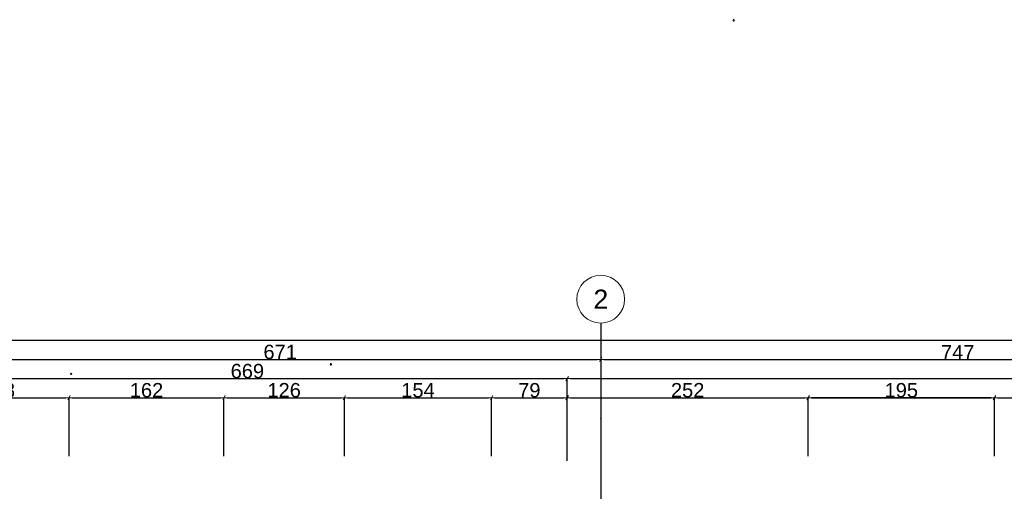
# Model space of a CAD drawing. Header units: millimetres. Extents: x 75543 to 124291, y -109148 to -86372.
# Tile 41 of 99: x 81819 to 92119, y -91299 to -86372. Entities that reach past the tile are written whole.
import ezdxf

# ---------------------------------------------------------------- set-up
doc = ezdxf.new("R2010")
doc.units = ezdxf.units.MM
doc.header["$MEASUREMENT"] = 0
doc.linetypes.add('Dot & Dashed', pattern=[670.277762, 317.5, -176.388889, 0, -176.388874])
for name, color, linetype in [('DIM MALY', 7, 'Continuous'), ('nadproża_opis#2', 7, 'Continuous'), ('Structural - Grid', 7, 'Continuous')]:
    doc.layers.add(name, color=color, linetype=linetype)
doc.styles.add('STYL_AUTOMATYCZNY_1', font='arial.ttf')
doc.styles.add('STYL_AUTOMATYCZNY_2', font='arial.ttf')
doc.dimstyles.new('STYL_AUTOMATYCZNY__3', dxfattribs={"dimtxt": 150, "dimasz": 34.231941, "dimexe": 0.18, "dimexo": 3, "dimgap": 0, "dimtad": 1, "dimtih": 1, "dimtoh": 1, "dimdec": 0, "dimlfac": 0.1, "dimzin": 0, "dimdsep": 46, "dimtxsty": 'STYL_AUTOMATYCZNY_2', "dimblk": 'ARROWHEAD_2', "dimblk1": 'ARROWHEAD_2', "dimblk2": 'ARROWHEAD_2', "dimcen": 0.09, "dimclrd": 5, "dimclre": 5, "dimclrt": 1, "dimadec": 0, "dimazin": 0, "dimtfac": 1, "dimtdec": 4, "dimtmove": 0, "dimatfit": 3, "dimfxl": 0, "dimtolj": 1, "dimtzin": 0, "dimarcsym": 0})

# ---------------------------------------------------------------- blocks, each defined once
blk = doc.blocks.new('ARROWHEAD_2')
at = {"color": 0, "linetype": 'Continuous', "lineweight": 0}
for p, q in [((0, 0), (-1, 0)), ((-0.38, -0.66), (0.38, 0.66))]:
    blk.add_line(p, q, dxfattribs=at)
blk = doc.blocks.new('*D370')
at = {"layer": 'Defpoints', "color": 0}
for p in [(90067, -90321), (90067, -90936), (92017, -90936)]:
    blk.add_point(p, dxfattribs=at)
at = {"layer": 'DIM MALY', "color": 5, "lineweight": -2}
for p, q in [((90067, -90933), (90067, -90320)), ((91983, -90321), (90101, -90321)), ((92017, -90933), (92017, -90320))]:
    blk.add_line(p, q, dxfattribs=at)
at = {"layer": 'DIM MALY', "color": 5, "lineweight": -2, "xscale": 34.23194115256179, "yscale": 34.23194115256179, "zscale": 34.23194115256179, "rotation": 180}
blk.add_blockref('ARROWHEAD_2', (90067, -90321), dxfattribs=at)
at = {"layer": 'DIM MALY', "color": 5, "lineweight": -2, "xscale": 34.23194115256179, "yscale": 34.23194115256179, "zscale": 34.23194115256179}
blk.add_blockref('ARROWHEAD_2', (92017, -90321), dxfattribs=at)
at = {"layer": 'DIM MALY', "color": 1, "insert": (91042, -90244), "char_height": 150, "attachment_point": 5, "style": 'STYL_AUTOMATYCZNY_2'}
blk.add_mtext('\\A1;195', dxfattribs=at)
blk = doc.blocks.new('*D371')
at = {"layer": 'Defpoints', "color": 0}
for p in [(90067, -90321), (87547, -90936), (90067, -90936)]:
    blk.add_point(p, dxfattribs=at)
at = {"layer": 'DIM MALY', "color": 5, "lineweight": -2}
for p, q in [((87547, -90933), (87547, -90320)), ((87581, -90321), (90033, -90321)), ((90067, -90933), (90067, -90320))]:
    blk.add_line(p, q, dxfattribs=at)
at = {"layer": 'DIM MALY', "color": 5, "lineweight": -2, "xscale": 34.23194115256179, "yscale": 34.23194115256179, "zscale": 34.23194115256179, "rotation": 180}
blk.add_blockref('ARROWHEAD_2', (87547, -90321), dxfattribs=at)
at = {"layer": 'DIM MALY', "color": 5, "lineweight": -2, "xscale": 34.23194115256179, "yscale": 34.23194115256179, "zscale": 34.23194115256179}
blk.add_blockref('ARROWHEAD_2', (90067, -90321), dxfattribs=at)
at = {"layer": 'DIM MALY', "color": 1, "insert": (88807, -90244), "char_height": 150, "attachment_point": 5, "style": 'STYL_AUTOMATYCZNY_2'}
blk.add_mtext('\\A1;252', dxfattribs=at)
blk = doc.blocks.new('*D372')
at = {"layer": 'Defpoints', "color": 0}
for p in [(92017, -90321), (90067, -90936), (92017, -90936)]:
    blk.add_point(p, dxfattribs=at)
at = {"layer": 'DIM MALY', "color": 5, "lineweight": -2}
for p, q in [((90067, -90933), (90067, -90320)), ((90101, -90321), (91983, -90321)), ((92017, -90933), (92017, -90320))]:
    blk.add_line(p, q, dxfattribs=at)
at = {"layer": 'DIM MALY', "color": 5, "lineweight": -2, "xscale": 34.23194115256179, "yscale": 34.23194115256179, "zscale": 34.23194115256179, "rotation": 180}
blk.add_blockref('ARROWHEAD_2', (90067, -90321), dxfattribs=at)
at = {"layer": 'DIM MALY', "color": 5, "lineweight": -2, "xscale": 34.23194115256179, "yscale": 34.23194115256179, "zscale": 34.23194115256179}
blk.add_blockref('ARROWHEAD_2', (92017, -90321), dxfattribs=at)
at = {"layer": 'DIM MALY', "color": 1, "insert": (91042, -90244), "char_height": 150, "attachment_point": 5, "style": 'STYL_AUTOMATYCZNY_2'}
blk.add_mtext('\\A1;195', dxfattribs=at)
blk = doc.blocks.new('*D373')
at = {"layer": 'Defpoints', "color": 0}
for p in [(87547, -90321), (86756, -90936), (87547, -90936)]:
    blk.add_point(p, dxfattribs=at)
at = {"layer": 'DIM MALY', "color": 5, "lineweight": -2}
for p, q in [((86756, -90933), (86756, -90320)), ((86790, -90321), (87513, -90321)), ((87547, -90933), (87547, -90320))]:
    blk.add_line(p, q, dxfattribs=at)
at = {"layer": 'DIM MALY', "color": 5, "lineweight": -2, "xscale": 34.23194115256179, "yscale": 34.23194115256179, "zscale": 34.23194115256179, "rotation": 180}
blk.add_blockref('ARROWHEAD_2', (86756, -90321), dxfattribs=at)
at = {"layer": 'DIM MALY', "color": 5, "lineweight": -2, "xscale": 34.23194115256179, "yscale": 34.23194115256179, "zscale": 34.23194115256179}
blk.add_blockref('ARROWHEAD_2', (87547, -90321), dxfattribs=at)
at = {"layer": 'DIM MALY', "color": 1, "insert": (87151, -90244), "char_height": 150, "attachment_point": 5, "style": 'STYL_AUTOMATYCZNY_2'}
blk.add_mtext('\\A1;79', dxfattribs=at)
blk = doc.blocks.new('*D374')
at = {"layer": 'Defpoints', "color": 0}
for p in [(90067, -90321), (87547, -90936), (90067, -90936)]:
    blk.add_point(p, dxfattribs=at)
at = {"layer": 'DIM MALY', "color": 5, "lineweight": -2}
for p, q in [((87547, -90933), (87547, -90320)), ((87581, -90321), (90033, -90321)), ((90067, -90933), (90067, -90320))]:
    blk.add_line(p, q, dxfattribs=at)
at = {"layer": 'DIM MALY', "color": 5, "lineweight": -2, "xscale": 34.23194115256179, "yscale": 34.23194115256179, "zscale": 34.23194115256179, "rotation": 180}
blk.add_blockref('ARROWHEAD_2', (87547, -90321), dxfattribs=at)
at = {"layer": 'DIM MALY', "color": 5, "lineweight": -2, "xscale": 34.23194115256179, "yscale": 34.23194115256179, "zscale": 34.23194115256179}
blk.add_blockref('ARROWHEAD_2', (90067, -90321), dxfattribs=at)
at = {"layer": 'DIM MALY', "color": 1, "insert": (88807, -90244), "char_height": 150, "attachment_point": 5, "style": 'STYL_AUTOMATYCZNY_2'}
blk.add_mtext('\\A1;252', dxfattribs=at)
blk = doc.blocks.new('*D375')
at = {"layer": 'Defpoints', "color": 0}
for p in [(92017, -90321), (90067, -90936), (92017, -90936)]:
    blk.add_point(p, dxfattribs=at)
at = {"layer": 'DIM MALY', "color": 5, "lineweight": -2}
for p, q in [((90067, -90933), (90067, -90320)), ((90101, -90321), (91983, -90321)), ((92017, -90933), (92017, -90320))]:
    blk.add_line(p, q, dxfattribs=at)
at = {"layer": 'DIM MALY', "color": 5, "lineweight": -2, "xscale": 34.23194115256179, "yscale": 34.23194115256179, "zscale": 34.23194115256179, "rotation": 180}
blk.add_blockref('ARROWHEAD_2', (90067, -90321), dxfattribs=at)
at = {"layer": 'DIM MALY', "color": 5, "lineweight": -2, "xscale": 34.23194115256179, "yscale": 34.23194115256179, "zscale": 34.23194115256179}
blk.add_blockref('ARROWHEAD_2', (92017, -90321), dxfattribs=at)
at = {"layer": 'DIM MALY', "color": 1, "insert": (91042, -90244), "char_height": 150, "attachment_point": 5, "style": 'STYL_AUTOMATYCZNY_2'}
blk.add_mtext('\\A1;195', dxfattribs=at)
blk = doc.blocks.new('*D376')
at = {"layer": 'Defpoints', "color": 0}
for p in [(86756, -90321), (85216, -90936), (86756, -90936)]:
    blk.add_point(p, dxfattribs=at)
at = {"layer": 'DIM MALY', "color": 5, "lineweight": -2}
for p, q in [((85216, -90933), (85216, -90320)), ((85250, -90321), (86722, -90321)), ((86756, -90933), (86756, -90320))]:
    blk.add_line(p, q, dxfattribs=at)
at = {"layer": 'DIM MALY', "color": 5, "lineweight": -2, "xscale": 34.23194115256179, "yscale": 34.23194115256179, "zscale": 34.23194115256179, "rotation": 180}
blk.add_blockref('ARROWHEAD_2', (85216, -90321), dxfattribs=at)
at = {"layer": 'DIM MALY', "color": 5, "lineweight": -2, "xscale": 34.23194115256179, "yscale": 34.23194115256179, "zscale": 34.23194115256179}
blk.add_blockref('ARROWHEAD_2', (86756, -90321), dxfattribs=at)
at = {"layer": 'DIM MALY', "color": 1, "insert": (85986, -90244), "char_height": 150, "attachment_point": 5, "style": 'STYL_AUTOMATYCZNY_2'}
blk.add_mtext('\\A1;154', dxfattribs=at)
blk = doc.blocks.new('*D377')
at = {"layer": 'Defpoints', "color": 0}
for p in [(87547, -90321), (86756, -90936), (87547, -90936)]:
    blk.add_point(p, dxfattribs=at)
at = {"layer": 'DIM MALY', "color": 5, "lineweight": -2}
for p, q in [((86756, -90933), (86756, -90320)), ((86790, -90321), (87513, -90321)), ((87547, -90933), (87547, -90320))]:
    blk.add_line(p, q, dxfattribs=at)
at = {"layer": 'DIM MALY', "color": 5, "lineweight": -2, "xscale": 34.23194115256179, "yscale": 34.23194115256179, "zscale": 34.23194115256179, "rotation": 180}
blk.add_blockref('ARROWHEAD_2', (86756, -90321), dxfattribs=at)
at = {"layer": 'DIM MALY', "color": 5, "lineweight": -2, "xscale": 34.23194115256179, "yscale": 34.23194115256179, "zscale": 34.23194115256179}
blk.add_blockref('ARROWHEAD_2', (87547, -90321), dxfattribs=at)
at = {"layer": 'DIM MALY', "color": 1, "insert": (87151, -90244), "char_height": 150, "attachment_point": 5, "style": 'STYL_AUTOMATYCZNY_2'}
blk.add_mtext('\\A1;79', dxfattribs=at)
blk = doc.blocks.new('*D378')
at = {"layer": 'Defpoints', "color": 0}
for p in [(90067, -90321), (87547, -90936), (90067, -90936)]:
    blk.add_point(p, dxfattribs=at)
at = {"layer": 'DIM MALY', "color": 5, "lineweight": -2}
for p, q in [((87547, -90933), (87547, -90320)), ((87581, -90321), (90033, -90321)), ((90067, -90933), (90067, -90320))]:
    blk.add_line(p, q, dxfattribs=at)
at = {"layer": 'DIM MALY', "color": 5, "lineweight": -2, "xscale": 34.23194115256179, "yscale": 34.23194115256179, "zscale": 34.23194115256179, "rotation": 180}
blk.add_blockref('ARROWHEAD_2', (87547, -90321), dxfattribs=at)
at = {"layer": 'DIM MALY', "color": 5, "lineweight": -2, "xscale": 34.23194115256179, "yscale": 34.23194115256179, "zscale": 34.23194115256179}
blk.add_blockref('ARROWHEAD_2', (90067, -90321), dxfattribs=at)
at = {"layer": 'DIM MALY', "color": 1, "insert": (88807, -90244), "char_height": 150, "attachment_point": 5, "style": 'STYL_AUTOMATYCZNY_2'}
blk.add_mtext('\\A1;252', dxfattribs=at)
blk = doc.blocks.new('*D379')
at = {"layer": 'Defpoints', "color": 0}
for p in [(92017, -90321), (90067, -90936), (92017, -90936)]:
    blk.add_point(p, dxfattribs=at)
at = {"layer": 'DIM MALY', "color": 5, "lineweight": -2}
for p, q in [((90067, -90933), (90067, -90320)), ((90101, -90321), (91983, -90321)), ((92017, -90933), (92017, -90320))]:
    blk.add_line(p, q, dxfattribs=at)
at = {"layer": 'DIM MALY', "color": 5, "lineweight": -2, "xscale": 34.23194115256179, "yscale": 34.23194115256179, "zscale": 34.23194115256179, "rotation": 180}
blk.add_blockref('ARROWHEAD_2', (90067, -90321), dxfattribs=at)
at = {"layer": 'DIM MALY', "color": 5, "lineweight": -2, "xscale": 34.23194115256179, "yscale": 34.23194115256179, "zscale": 34.23194115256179}
blk.add_blockref('ARROWHEAD_2', (92017, -90321), dxfattribs=at)
at = {"layer": 'DIM MALY', "color": 1, "insert": (91042, -90244), "char_height": 150, "attachment_point": 5, "style": 'STYL_AUTOMATYCZNY_2'}
blk.add_mtext('\\A1;195', dxfattribs=at)
blk = doc.blocks.new('*D380')
at = {"layer": 'Defpoints', "color": 0}
for p in [(85216, -90321), (83956, -90936), (85216, -90936)]:
    blk.add_point(p, dxfattribs=at)
at = {"layer": 'DIM MALY', "color": 5, "lineweight": -2}
for p, q in [((83956, -90933), (83956, -90320)), ((83990, -90321), (85182, -90321)), ((85216, -90933), (85216, -90320))]:
    blk.add_line(p, q, dxfattribs=at)
at = {"layer": 'DIM MALY', "color": 5, "lineweight": -2, "xscale": 34.23194115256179, "yscale": 34.23194115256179, "zscale": 34.23194115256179, "rotation": 180}
blk.add_blockref('ARROWHEAD_2', (83956, -90321), dxfattribs=at)
at = {"layer": 'DIM MALY', "color": 5, "lineweight": -2, "xscale": 34.23194115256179, "yscale": 34.23194115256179, "zscale": 34.23194115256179}
blk.add_blockref('ARROWHEAD_2', (85216, -90321), dxfattribs=at)
at = {"layer": 'DIM MALY', "color": 1, "insert": (84586, -90244), "char_height": 150, "attachment_point": 5, "style": 'STYL_AUTOMATYCZNY_2'}
blk.add_mtext('\\A1;126', dxfattribs=at)
blk = doc.blocks.new('*D381')
at = {"layer": 'Defpoints', "color": 0}
for p in [(86756, -90321), (85216, -90936), (86756, -90936)]:
    blk.add_point(p, dxfattribs=at)
at = {"layer": 'DIM MALY', "color": 5, "lineweight": -2}
for p, q in [((85216, -90933), (85216, -90320)), ((85250, -90321), (86722, -90321)), ((86756, -90933), (86756, -90320))]:
    blk.add_line(p, q, dxfattribs=at)
at = {"layer": 'DIM MALY', "color": 5, "lineweight": -2, "xscale": 34.23194115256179, "yscale": 34.23194115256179, "zscale": 34.23194115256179, "rotation": 180}
blk.add_blockref('ARROWHEAD_2', (85216, -90321), dxfattribs=at)
at = {"layer": 'DIM MALY', "color": 5, "lineweight": -2, "xscale": 34.23194115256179, "yscale": 34.23194115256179, "zscale": 34.23194115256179}
blk.add_blockref('ARROWHEAD_2', (86756, -90321), dxfattribs=at)
at = {"layer": 'DIM MALY', "color": 1, "insert": (85986, -90244), "char_height": 150, "attachment_point": 5, "style": 'STYL_AUTOMATYCZNY_2'}
blk.add_mtext('\\A1;154', dxfattribs=at)
blk = doc.blocks.new('*D382')
at = {"layer": 'Defpoints', "color": 0}
for p in [(87547, -90321), (86756, -90936), (87547, -90936)]:
    blk.add_point(p, dxfattribs=at)
at = {"layer": 'DIM MALY', "color": 5, "lineweight": -2}
for p, q in [((86756, -90933), (86756, -90320)), ((86790, -90321), (87513, -90321)), ((87547, -90933), (87547, -90320))]:
    blk.add_line(p, q, dxfattribs=at)
at = {"layer": 'DIM MALY', "color": 5, "lineweight": -2, "xscale": 34.23194115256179, "yscale": 34.23194115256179, "zscale": 34.23194115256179, "rotation": 180}
blk.add_blockref('ARROWHEAD_2', (86756, -90321), dxfattribs=at)
at = {"layer": 'DIM MALY', "color": 5, "lineweight": -2, "xscale": 34.23194115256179, "yscale": 34.23194115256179, "zscale": 34.23194115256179}
blk.add_blockref('ARROWHEAD_2', (87547, -90321), dxfattribs=at)
at = {"layer": 'DIM MALY', "color": 1, "insert": (87151, -90244), "char_height": 150, "attachment_point": 5, "style": 'STYL_AUTOMATYCZNY_2'}
blk.add_mtext('\\A1;79', dxfattribs=at)
blk = doc.blocks.new('*D383')
at = {"layer": 'Defpoints', "color": 0}
for p in [(90067, -90321), (87547, -90936), (90067, -90936)]:
    blk.add_point(p, dxfattribs=at)
at = {"layer": 'DIM MALY', "color": 5, "lineweight": -2}
for p, q in [((87547, -90933), (87547, -90320)), ((87581, -90321), (90033, -90321)), ((90067, -90933), (90067, -90320))]:
    blk.add_line(p, q, dxfattribs=at)
at = {"layer": 'DIM MALY', "color": 5, "lineweight": -2, "xscale": 34.23194115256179, "yscale": 34.23194115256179, "zscale": 34.23194115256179, "rotation": 180}
blk.add_blockref('ARROWHEAD_2', (87547, -90321), dxfattribs=at)
at = {"layer": 'DIM MALY', "color": 5, "lineweight": -2, "xscale": 34.23194115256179, "yscale": 34.23194115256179, "zscale": 34.23194115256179}
blk.add_blockref('ARROWHEAD_2', (90067, -90321), dxfattribs=at)
at = {"layer": 'DIM MALY', "color": 1, "insert": (88807, -90244), "char_height": 150, "attachment_point": 5, "style": 'STYL_AUTOMATYCZNY_2'}
blk.add_mtext('\\A1;252', dxfattribs=at)
blk = doc.blocks.new('*D384')
at = {"layer": 'Defpoints', "color": 0}
for p in [(92017, -90321), (90067, -90936), (92017, -90936)]:
    blk.add_point(p, dxfattribs=at)
at = {"layer": 'DIM MALY', "color": 5, "lineweight": -2}
for p, q in [((90067, -90933), (90067, -90320)), ((90101, -90321), (91983, -90321)), ((92017, -90933), (92017, -90320))]:
    blk.add_line(p, q, dxfattribs=at)
at = {"layer": 'DIM MALY', "color": 5, "lineweight": -2, "xscale": 34.23194115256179, "yscale": 34.23194115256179, "zscale": 34.23194115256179, "rotation": 180}
blk.add_blockref('ARROWHEAD_2', (90067, -90321), dxfattribs=at)
at = {"layer": 'DIM MALY', "color": 5, "lineweight": -2, "xscale": 34.23194115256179, "yscale": 34.23194115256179, "zscale": 34.23194115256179}
blk.add_blockref('ARROWHEAD_2', (92017, -90321), dxfattribs=at)
at = {"layer": 'DIM MALY', "color": 1, "insert": (91042, -90244), "char_height": 150, "attachment_point": 5, "style": 'STYL_AUTOMATYCZNY_2'}
blk.add_mtext('\\A1;195', dxfattribs=at)
blk = doc.blocks.new('*D385')
at = {"layer": 'Defpoints', "color": 0}
for p in [(83956, -90321), (82336, -90936), (83956, -90936)]:
    blk.add_point(p, dxfattribs=at)
at = {"layer": 'DIM MALY', "color": 5, "lineweight": -2}
for p, q in [((82336, -90933), (82336, -90320)), ((82370, -90321), (83922, -90321)), ((83956, -90933), (83956, -90320))]:
    blk.add_line(p, q, dxfattribs=at)
at = {"layer": 'DIM MALY', "color": 5, "lineweight": -2, "xscale": 34.23194115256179, "yscale": 34.23194115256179, "zscale": 34.23194115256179, "rotation": 180}
blk.add_blockref('ARROWHEAD_2', (82336, -90321), dxfattribs=at)
at = {"layer": 'DIM MALY', "color": 5, "lineweight": -2, "xscale": 34.23194115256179, "yscale": 34.23194115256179, "zscale": 34.23194115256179}
blk.add_blockref('ARROWHEAD_2', (83956, -90321), dxfattribs=at)
at = {"layer": 'DIM MALY', "color": 1, "insert": (83146, -90244), "char_height": 150, "attachment_point": 5, "style": 'STYL_AUTOMATYCZNY_2'}
blk.add_mtext('\\A1;162', dxfattribs=at)
blk = doc.blocks.new('*D386')
at = {"layer": 'Defpoints', "color": 0}
for p in [(85216, -90321), (83956, -90936), (85216, -90936)]:
    blk.add_point(p, dxfattribs=at)
at = {"layer": 'DIM MALY', "color": 5, "lineweight": -2}
for p, q in [((83956, -90933), (83956, -90320)), ((83990, -90321), (85182, -90321)), ((85216, -90933), (85216, -90320))]:
    blk.add_line(p, q, dxfattribs=at)
at = {"layer": 'DIM MALY', "color": 5, "lineweight": -2, "xscale": 34.23194115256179, "yscale": 34.23194115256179, "zscale": 34.23194115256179, "rotation": 180}
blk.add_blockref('ARROWHEAD_2', (83956, -90321), dxfattribs=at)
at = {"layer": 'DIM MALY', "color": 5, "lineweight": -2, "xscale": 34.23194115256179, "yscale": 34.23194115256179, "zscale": 34.23194115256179}
blk.add_blockref('ARROWHEAD_2', (85216, -90321), dxfattribs=at)
at = {"layer": 'DIM MALY', "color": 1, "insert": (84586, -90244), "char_height": 150, "attachment_point": 5, "style": 'STYL_AUTOMATYCZNY_2'}
blk.add_mtext('\\A1;126', dxfattribs=at)
blk = doc.blocks.new('*D387')
at = {"layer": 'Defpoints', "color": 0}
for p in [(86756, -90321), (85216, -90936), (86756, -90936)]:
    blk.add_point(p, dxfattribs=at)
at = {"layer": 'DIM MALY', "color": 5, "lineweight": -2}
for p, q in [((85216, -90933), (85216, -90320)), ((85250, -90321), (86722, -90321)), ((86756, -90933), (86756, -90320))]:
    blk.add_line(p, q, dxfattribs=at)
at = {"layer": 'DIM MALY', "color": 5, "lineweight": -2, "xscale": 34.23194115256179, "yscale": 34.23194115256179, "zscale": 34.23194115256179, "rotation": 180}
blk.add_blockref('ARROWHEAD_2', (85216, -90321), dxfattribs=at)
at = {"layer": 'DIM MALY', "color": 5, "lineweight": -2, "xscale": 34.23194115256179, "yscale": 34.23194115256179, "zscale": 34.23194115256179}
blk.add_blockref('ARROWHEAD_2', (86756, -90321), dxfattribs=at)
at = {"layer": 'DIM MALY', "color": 1, "insert": (85986, -90244), "char_height": 150, "attachment_point": 5, "style": 'STYL_AUTOMATYCZNY_2'}
blk.add_mtext('\\A1;154', dxfattribs=at)
blk = doc.blocks.new('*D388')
at = {"layer": 'Defpoints', "color": 0}
for p in [(87547, -90321), (86756, -90936), (87547, -90936)]:
    blk.add_point(p, dxfattribs=at)
at = {"layer": 'DIM MALY', "color": 5, "lineweight": -2}
for p, q in [((86756, -90933), (86756, -90320)), ((86790, -90321), (87513, -90321)), ((87547, -90933), (87547, -90320))]:
    blk.add_line(p, q, dxfattribs=at)
at = {"layer": 'DIM MALY', "color": 5, "lineweight": -2, "xscale": 34.23194115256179, "yscale": 34.23194115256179, "zscale": 34.23194115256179, "rotation": 180}
blk.add_blockref('ARROWHEAD_2', (86756, -90321), dxfattribs=at)
at = {"layer": 'DIM MALY', "color": 5, "lineweight": -2, "xscale": 34.23194115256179, "yscale": 34.23194115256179, "zscale": 34.23194115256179}
blk.add_blockref('ARROWHEAD_2', (87547, -90321), dxfattribs=at)
at = {"layer": 'DIM MALY', "color": 1, "insert": (87151, -90244), "char_height": 150, "attachment_point": 5, "style": 'STYL_AUTOMATYCZNY_2'}
blk.add_mtext('\\A1;79', dxfattribs=at)
blk = doc.blocks.new('*D389')
at = {"layer": 'Defpoints', "color": 0}
for p in [(90067, -90321), (87547, -90936), (90067, -90936)]:
    blk.add_point(p, dxfattribs=at)
at = {"layer": 'DIM MALY', "color": 5, "lineweight": -2}
for p, q in [((87547, -90933), (87547, -90320)), ((87581, -90321), (90033, -90321)), ((90067, -90933), (90067, -90320))]:
    blk.add_line(p, q, dxfattribs=at)
at = {"layer": 'DIM MALY', "color": 5, "lineweight": -2, "xscale": 34.23194115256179, "yscale": 34.23194115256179, "zscale": 34.23194115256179, "rotation": 180}
blk.add_blockref('ARROWHEAD_2', (87547, -90321), dxfattribs=at)
at = {"layer": 'DIM MALY', "color": 5, "lineweight": -2, "xscale": 34.23194115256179, "yscale": 34.23194115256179, "zscale": 34.23194115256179}
blk.add_blockref('ARROWHEAD_2', (90067, -90321), dxfattribs=at)
at = {"layer": 'DIM MALY', "color": 1, "insert": (88807, -90244), "char_height": 150, "attachment_point": 5, "style": 'STYL_AUTOMATYCZNY_2'}
blk.add_mtext('\\A1;252', dxfattribs=at)
blk = doc.blocks.new('*D390')
at = {"layer": 'Defpoints', "color": 0}
for p in [(92017, -90321), (90067, -90936), (92017, -90936)]:
    blk.add_point(p, dxfattribs=at)
at = {"layer": 'DIM MALY', "color": 5, "lineweight": -2}
for p, q in [((90067, -90933), (90067, -90320)), ((90101, -90321), (91983, -90321)), ((92017, -90933), (92017, -90320))]:
    blk.add_line(p, q, dxfattribs=at)
at = {"layer": 'DIM MALY', "color": 5, "lineweight": -2, "xscale": 34.23194115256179, "yscale": 34.23194115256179, "zscale": 34.23194115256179, "rotation": 180}
blk.add_blockref('ARROWHEAD_2', (90067, -90321), dxfattribs=at)
at = {"layer": 'DIM MALY', "color": 5, "lineweight": -2, "xscale": 34.23194115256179, "yscale": 34.23194115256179, "zscale": 34.23194115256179}
blk.add_blockref('ARROWHEAD_2', (92017, -90321), dxfattribs=at)
at = {"layer": 'DIM MALY', "color": 1, "insert": (91042, -90244), "char_height": 150, "attachment_point": 5, "style": 'STYL_AUTOMATYCZNY_2'}
blk.add_mtext('\\A1;195', dxfattribs=at)
blk = doc.blocks.new('*D391')
at = {"layer": 'Defpoints', "color": 0}
for p in [(82336, -90321), (80856, -90936), (82336, -90936)]:
    blk.add_point(p, dxfattribs=at)
at = {"layer": 'DIM MALY', "color": 5, "lineweight": -2}
for p, q in [((80856, -90933), (80856, -90320)), ((80890, -90321), (82302, -90321)), ((82336, -90933), (82336, -90320))]:
    blk.add_line(p, q, dxfattribs=at)
at = {"layer": 'DIM MALY', "color": 5, "lineweight": -2, "xscale": 34.23194115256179, "yscale": 34.23194115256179, "zscale": 34.23194115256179, "rotation": 180}
blk.add_blockref('ARROWHEAD_2', (80856, -90321), dxfattribs=at)
at = {"layer": 'DIM MALY', "color": 5, "lineweight": -2, "xscale": 34.23194115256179, "yscale": 34.23194115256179, "zscale": 34.23194115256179}
blk.add_blockref('ARROWHEAD_2', (82336, -90321), dxfattribs=at)
at = {"layer": 'DIM MALY', "color": 1, "insert": (81596, -90244), "char_height": 150, "attachment_point": 5, "style": 'STYL_AUTOMATYCZNY_2'}
blk.add_mtext('\\A1;148', dxfattribs=at)
blk = doc.blocks.new('*D392')
at = {"layer": 'Defpoints', "color": 0}
for p in [(83956, -90321), (82336, -90936), (83956, -90936)]:
    blk.add_point(p, dxfattribs=at)
at = {"layer": 'DIM MALY', "color": 5, "lineweight": -2}
for p, q in [((82336, -90933), (82336, -90320)), ((82370, -90321), (83922, -90321)), ((83956, -90933), (83956, -90320))]:
    blk.add_line(p, q, dxfattribs=at)
at = {"layer": 'DIM MALY', "color": 5, "lineweight": -2, "xscale": 34.23194115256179, "yscale": 34.23194115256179, "zscale": 34.23194115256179, "rotation": 180}
blk.add_blockref('ARROWHEAD_2', (82336, -90321), dxfattribs=at)
at = {"layer": 'DIM MALY', "color": 5, "lineweight": -2, "xscale": 34.23194115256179, "yscale": 34.23194115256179, "zscale": 34.23194115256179}
blk.add_blockref('ARROWHEAD_2', (83956, -90321), dxfattribs=at)
at = {"layer": 'DIM MALY', "color": 1, "insert": (83146, -90244), "char_height": 150, "attachment_point": 5, "style": 'STYL_AUTOMATYCZNY_2'}
blk.add_mtext('\\A1;162', dxfattribs=at)
blk = doc.blocks.new('*D393')
at = {"layer": 'Defpoints', "color": 0}
for p in [(85216, -90321), (83956, -90936), (85216, -90936)]:
    blk.add_point(p, dxfattribs=at)
at = {"layer": 'DIM MALY', "color": 5, "lineweight": -2}
for p, q in [((83956, -90933), (83956, -90320)), ((83990, -90321), (85182, -90321)), ((85216, -90933), (85216, -90320))]:
    blk.add_line(p, q, dxfattribs=at)
at = {"layer": 'DIM MALY', "color": 5, "lineweight": -2, "xscale": 34.23194115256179, "yscale": 34.23194115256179, "zscale": 34.23194115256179, "rotation": 180}
blk.add_blockref('ARROWHEAD_2', (83956, -90321), dxfattribs=at)
at = {"layer": 'DIM MALY', "color": 5, "lineweight": -2, "xscale": 34.23194115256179, "yscale": 34.23194115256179, "zscale": 34.23194115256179}
blk.add_blockref('ARROWHEAD_2', (85216, -90321), dxfattribs=at)
at = {"layer": 'DIM MALY', "color": 1, "insert": (84586, -90244), "char_height": 150, "attachment_point": 5, "style": 'STYL_AUTOMATYCZNY_2'}
blk.add_mtext('\\A1;126', dxfattribs=at)
blk = doc.blocks.new('*D394')
at = {"layer": 'Defpoints', "color": 0}
for p in [(86756, -90321), (85216, -90936), (86756, -90936)]:
    blk.add_point(p, dxfattribs=at)
at = {"layer": 'DIM MALY', "color": 5, "lineweight": -2}
for p, q in [((85216, -90933), (85216, -90320)), ((85250, -90321), (86722, -90321)), ((86756, -90933), (86756, -90320))]:
    blk.add_line(p, q, dxfattribs=at)
at = {"layer": 'DIM MALY', "color": 5, "lineweight": -2, "xscale": 34.23194115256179, "yscale": 34.23194115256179, "zscale": 34.23194115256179, "rotation": 180}
blk.add_blockref('ARROWHEAD_2', (85216, -90321), dxfattribs=at)
at = {"layer": 'DIM MALY', "color": 5, "lineweight": -2, "xscale": 34.23194115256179, "yscale": 34.23194115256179, "zscale": 34.23194115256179}
blk.add_blockref('ARROWHEAD_2', (86756, -90321), dxfattribs=at)
at = {"layer": 'DIM MALY', "color": 1, "insert": (85986, -90244), "char_height": 150, "attachment_point": 5, "style": 'STYL_AUTOMATYCZNY_2'}
blk.add_mtext('\\A1;154', dxfattribs=at)
blk = doc.blocks.new('*D395')
at = {"layer": 'Defpoints', "color": 0}
for p in [(87547, -90321), (86756, -90936), (87547, -90936)]:
    blk.add_point(p, dxfattribs=at)
at = {"layer": 'DIM MALY', "color": 5, "lineweight": -2}
for p, q in [((86756, -90933), (86756, -90320)), ((86790, -90321), (87513, -90321)), ((87547, -90933), (87547, -90320))]:
    blk.add_line(p, q, dxfattribs=at)
at = {"layer": 'DIM MALY', "color": 5, "lineweight": -2, "xscale": 34.23194115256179, "yscale": 34.23194115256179, "zscale": 34.23194115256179, "rotation": 180}
blk.add_blockref('ARROWHEAD_2', (86756, -90321), dxfattribs=at)
at = {"layer": 'DIM MALY', "color": 5, "lineweight": -2, "xscale": 34.23194115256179, "yscale": 34.23194115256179, "zscale": 34.23194115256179}
blk.add_blockref('ARROWHEAD_2', (87547, -90321), dxfattribs=at)
at = {"layer": 'DIM MALY', "color": 1, "insert": (87151, -90244), "char_height": 150, "attachment_point": 5, "style": 'STYL_AUTOMATYCZNY_2'}
blk.add_mtext('\\A1;79', dxfattribs=at)
blk = doc.blocks.new('*D396')
at = {"layer": 'Defpoints', "color": 0}
for p in [(90067, -90321), (87547, -90936), (90067, -90936)]:
    blk.add_point(p, dxfattribs=at)
at = {"layer": 'DIM MALY', "color": 5, "lineweight": -2}
for p, q in [((87547, -90933), (87547, -90320)), ((87581, -90321), (90033, -90321)), ((90067, -90933), (90067, -90320))]:
    blk.add_line(p, q, dxfattribs=at)
at = {"layer": 'DIM MALY', "color": 5, "lineweight": -2, "xscale": 34.23194115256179, "yscale": 34.23194115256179, "zscale": 34.23194115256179, "rotation": 180}
blk.add_blockref('ARROWHEAD_2', (87547, -90321), dxfattribs=at)
at = {"layer": 'DIM MALY', "color": 5, "lineweight": -2, "xscale": 34.23194115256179, "yscale": 34.23194115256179, "zscale": 34.23194115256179}
blk.add_blockref('ARROWHEAD_2', (90067, -90321), dxfattribs=at)
at = {"layer": 'DIM MALY', "color": 1, "insert": (88807, -90244), "char_height": 150, "attachment_point": 5, "style": 'STYL_AUTOMATYCZNY_2'}
blk.add_mtext('\\A1;252', dxfattribs=at)
blk = doc.blocks.new('*D397')
at = {"layer": 'Defpoints', "color": 0}
for p in [(92017, -90321), (90067, -90936), (92017, -90936)]:
    blk.add_point(p, dxfattribs=at)
at = {"layer": 'DIM MALY', "color": 5, "lineweight": -2}
for p, q in [((90067, -90933), (90067, -90320)), ((90101, -90321), (91983, -90321)), ((92017, -90933), (92017, -90320))]:
    blk.add_line(p, q, dxfattribs=at)
at = {"layer": 'DIM MALY', "color": 5, "lineweight": -2, "xscale": 34.23194115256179, "yscale": 34.23194115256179, "zscale": 34.23194115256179, "rotation": 180}
blk.add_blockref('ARROWHEAD_2', (90067, -90321), dxfattribs=at)
at = {"layer": 'DIM MALY', "color": 5, "lineweight": -2, "xscale": 34.23194115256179, "yscale": 34.23194115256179, "zscale": 34.23194115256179}
blk.add_blockref('ARROWHEAD_2', (92017, -90321), dxfattribs=at)
at = {"layer": 'DIM MALY', "color": 1, "insert": (91042, -90244), "char_height": 150, "attachment_point": 5, "style": 'STYL_AUTOMATYCZNY_2'}
blk.add_mtext('\\A1;195', dxfattribs=at)
blk = doc.blocks.new('*D398')
at = {"layer": 'Defpoints', "color": 0}
for p in [(87547, -90121), (80856, -90985), (87547, -90985)]:
    blk.add_point(p, dxfattribs=at)
at = {"layer": 'DIM MALY', "color": 5, "lineweight": -2}
for p, q in [((80856, -90982), (80856, -90120)), ((80890, -90121), (87513, -90121)), ((87547, -90982), (87547, -90120))]:
    blk.add_line(p, q, dxfattribs=at)
at = {"layer": 'DIM MALY', "color": 5, "lineweight": -2, "xscale": 34.23194115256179, "yscale": 34.23194115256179, "zscale": 34.23194115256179, "rotation": 180}
blk.add_blockref('ARROWHEAD_2', (80856, -90121), dxfattribs=at)
at = {"layer": 'DIM MALY', "color": 5, "lineweight": -2, "xscale": 34.23194115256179, "yscale": 34.23194115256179, "zscale": 34.23194115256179}
blk.add_blockref('ARROWHEAD_2', (87547, -90121), dxfattribs=at)
at = {"layer": 'DIM MALY', "color": 1, "insert": (84201, -90044), "char_height": 150, "attachment_point": 5, "style": 'STYL_AUTOMATYCZNY_2'}
blk.add_mtext('\\A1;669', dxfattribs=at)
blk = doc.blocks.new('*D399')
at = {"layer": 'Defpoints', "color": 0}
for p in [(87547, -90121), (80856, -90985), (87547, -90985)]:
    blk.add_point(p, dxfattribs=at)
at = {"layer": 'DIM MALY', "color": 5, "lineweight": -2}
for p, q in [((80856, -90982), (80856, -90120)), ((80890, -90121), (87513, -90121)), ((87547, -90982), (87547, -90120))]:
    blk.add_line(p, q, dxfattribs=at)
at = {"layer": 'DIM MALY', "color": 5, "lineweight": -2, "xscale": 34.23194115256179, "yscale": 34.23194115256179, "zscale": 34.23194115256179, "rotation": 180}
blk.add_blockref('ARROWHEAD_2', (80856, -90121), dxfattribs=at)
at = {"layer": 'DIM MALY', "color": 5, "lineweight": -2, "xscale": 34.23194115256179, "yscale": 34.23194115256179, "zscale": 34.23194115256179}
blk.add_blockref('ARROWHEAD_2', (87547, -90121), dxfattribs=at)
at = {"layer": 'DIM MALY', "color": 1, "insert": (84201, -90044), "char_height": 150, "attachment_point": 5, "style": 'STYL_AUTOMATYCZNY_2'}
blk.add_mtext('\\A1;669', dxfattribs=at)
blk = doc.blocks.new('*D400')
at = {"layer": 'Defpoints', "color": 0}
for p in [(118517, -90121), (87547, -90985), (118517, -90985)]:
    blk.add_point(p, dxfattribs=at)
at = {"layer": 'DIM MALY', "color": 5, "lineweight": -2}
for p, q in [((87547, -90982), (87547, -90120)), ((87581, -90121), (118483, -90121)), ((118517, -90982), (118517, -90120))]:
    blk.add_line(p, q, dxfattribs=at)
at = {"layer": 'DIM MALY', "color": 5, "lineweight": -2, "xscale": 34.23194115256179, "yscale": 34.23194115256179, "zscale": 34.23194115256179, "rotation": 180}
blk.add_blockref('ARROWHEAD_2', (87547, -90121), dxfattribs=at)
at = {"layer": 'DIM MALY', "color": 5, "lineweight": -2, "xscale": 34.23194115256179, "yscale": 34.23194115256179, "zscale": 34.23194115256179}
blk.add_blockref('ARROWHEAD_2', (118517, -90121), dxfattribs=at)
at = {"layer": 'DIM MALY', "color": 1, "insert": (103032, -90044), "char_height": 150, "attachment_point": 5, "style": 'STYL_AUTOMATYCZNY_2'}
blk.add_mtext('\\A1;3097', dxfattribs=at)
blk = doc.blocks.new('*D401')
at = {"layer": 'Defpoints', "color": 0}
for p in [(81191, -89542), (87897, -89542), (87897, -89921)]:
    blk.add_point(p, dxfattribs=at)
at = {"layer": 'DIM MALY', "color": 5, "lineweight": -2}
for p, q in [((81191, -89545), (81191, -89921)), ((87897, -89545), (87897, -89921)), ((81225, -89921), (87863, -89921))]:
    blk.add_line(p, q, dxfattribs=at)
at = {"layer": 'DIM MALY', "color": 5, "lineweight": -2, "xscale": 34.23194115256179, "yscale": 34.23194115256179, "zscale": 34.23194115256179, "rotation": 180}
blk.add_blockref('ARROWHEAD_2', (81191, -89921), dxfattribs=at)
at = {"layer": 'DIM MALY', "color": 5, "lineweight": -2, "xscale": 34.23194115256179, "yscale": 34.23194115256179, "zscale": 34.23194115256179}
blk.add_blockref('ARROWHEAD_2', (87897, -89921), dxfattribs=at)
at = {"layer": 'DIM MALY', "color": 1, "insert": (84544, -89844), "char_height": 150, "attachment_point": 5, "style": 'STYL_AUTOMATYCZNY_2'}
blk.add_mtext('\\A1;671', dxfattribs=at)
blk = doc.blocks.new('*D402')
at = {"layer": 'Defpoints', "color": 0}
for p in [(87897, -89542), (95367, -89540), (95367, -89921)]:
    blk.add_point(p, dxfattribs=at)
at = {"layer": 'DIM MALY', "color": 5, "lineweight": -2}
for p, q in [((87897, -89545), (87897, -89921)), ((95367, -89543), (95367, -89921)), ((87931, -89921), (95333, -89921))]:
    blk.add_line(p, q, dxfattribs=at)
at = {"layer": 'DIM MALY', "color": 5, "lineweight": -2, "xscale": 34.23194115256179, "yscale": 34.23194115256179, "zscale": 34.23194115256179, "rotation": 180}
blk.add_blockref('ARROWHEAD_2', (87897, -89921), dxfattribs=at)
at = {"layer": 'DIM MALY', "color": 5, "lineweight": -2, "xscale": 34.23194115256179, "yscale": 34.23194115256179, "zscale": 34.23194115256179}
blk.add_blockref('ARROWHEAD_2', (95367, -89921), dxfattribs=at)
at = {"layer": 'DIM MALY', "color": 1, "insert": (91632, -89846), "char_height": 150, "attachment_point": 5, "style": 'STYL_AUTOMATYCZNY_2'}
blk.add_mtext('\\A1;747', dxfattribs=at)
blk = doc.blocks.new('*D773')
at = {"layer": 'Defpoints', "color": 0}
for p in [(92017, -90321), (90067, -90936), (92017, -90936)]:
    blk.add_point(p, dxfattribs=at)
at = {"layer": 'DIM MALY', "color": 5, "lineweight": -2}
for p, q in [((90067, -90933), (90067, -90320)), ((90101, -90321), (91983, -90321)), ((92017, -90933), (92017, -90320))]:
    blk.add_line(p, q, dxfattribs=at)
at = {"layer": 'DIM MALY', "color": 5, "lineweight": -2, "xscale": 34.23194115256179, "yscale": 34.23194115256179, "zscale": 34.23194115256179, "rotation": 180}
blk.add_blockref('ARROWHEAD_2', (90067, -90321), dxfattribs=at)
at = {"layer": 'DIM MALY', "color": 5, "lineweight": -2, "xscale": 34.23194115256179, "yscale": 34.23194115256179, "zscale": 34.23194115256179}
blk.add_blockref('ARROWHEAD_2', (92017, -90321), dxfattribs=at)
at = {"layer": 'DIM MALY', "color": 1, "insert": (91042, -90244), "char_height": 150, "attachment_point": 5, "style": 'STYL_AUTOMATYCZNY_2'}
blk.add_mtext('\\A1;195', dxfattribs=at)
blk = doc.blocks.new('*D774')
at = {"layer": 'Defpoints', "color": 0}
for p in [(93037, -90246), (93037, -90321), (92017, -90936)]:
    blk.add_point(p, dxfattribs=at)
at = {"layer": 'DIM MALY', "color": 5, "lineweight": -2}
for p, q in [((92017, -90933), (92017, -90320)), ((92051, -90321), (93003, -90321)), ((93037, -90249), (93037, -90321))]:
    blk.add_line(p, q, dxfattribs=at)
at = {"layer": 'DIM MALY', "color": 5, "lineweight": -2, "xscale": 34.23194115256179, "yscale": 34.23194115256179, "zscale": 34.23194115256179, "rotation": 180}
blk.add_blockref('ARROWHEAD_2', (92017, -90321), dxfattribs=at)
at = {"layer": 'DIM MALY', "color": 5, "lineweight": -2, "xscale": 34.23194115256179, "yscale": 34.23194115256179, "zscale": 34.23194115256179}
blk.add_blockref('ARROWHEAD_2', (93037, -90321), dxfattribs=at)
at = {"layer": 'DIM MALY', "color": 1, "insert": (92527, -90244), "char_height": 150, "attachment_point": 5, "style": 'STYL_AUTOMATYCZNY_2'}
blk.add_mtext('\\A1;102', dxfattribs=at)
blk = doc.blocks.new('*D990')
at = {"layer": 'Defpoints', "color": 0}
for p in [(118517, -89721), (80856, -90849), (118517, -90849)]:
    blk.add_point(p, dxfattribs=at)
at = {"layer": 'DIM MALY', "color": 5, "lineweight": -2}
for p, q in [((80856, -90846), (80856, -89720)), ((80890, -89721), (118483, -89721)), ((118517, -90846), (118517, -89720))]:
    blk.add_line(p, q, dxfattribs=at)
at = {"layer": 'DIM MALY', "color": 5, "lineweight": -2, "xscale": 34.23194115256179, "yscale": 34.23194115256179, "zscale": 34.23194115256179, "rotation": 180}
blk.add_blockref('ARROWHEAD_2', (80856, -89721), dxfattribs=at)
at = {"layer": 'DIM MALY', "color": 5, "lineweight": -2, "xscale": 34.23194115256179, "yscale": 34.23194115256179, "zscale": 34.23194115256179}
blk.add_blockref('ARROWHEAD_2', (118517, -89721), dxfattribs=at)
at = {"layer": 'DIM MALY', "color": 1, "insert": (99687, -89644), "char_height": 150, "attachment_point": 5, "style": 'STYL_AUTOMATYCZNY_2'}
blk.add_mtext('\\A1;3766', dxfattribs=at)
blk = doc.blocks.new('*D991')
at = {"layer": 'Defpoints', "color": 0}
for p in [(81191, -89542), (87897, -89542), (87897, -107560)]:
    blk.add_point(p, dxfattribs=at)
at = {"layer": 'DIM MALY', "color": 5, "lineweight": -2}
for p, q in [((81191, -89545), (81191, -107560)), ((87897, -89545), (87897, -107560)), ((81225, -107560), (87863, -107560))]:
    blk.add_line(p, q, dxfattribs=at)
at = {"layer": 'DIM MALY', "color": 5, "lineweight": -2, "xscale": 34.23194115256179, "yscale": 34.23194115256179, "zscale": 34.23194115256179, "rotation": 180}
blk.add_blockref('ARROWHEAD_2', (81191, -107560), dxfattribs=at)
at = {"layer": 'DIM MALY', "color": 5, "lineweight": -2, "xscale": 34.23194115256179, "yscale": 34.23194115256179, "zscale": 34.23194115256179}
blk.add_blockref('ARROWHEAD_2', (87897, -107560), dxfattribs=at)
at = {"layer": 'DIM MALY', "color": 1, "insert": (84544, -107484), "char_height": 150, "attachment_point": 5, "style": 'STYL_AUTOMATYCZNY_2'}
blk.add_mtext('\\A1;671', dxfattribs=at)
blk = doc.blocks.new('*D992')
at = {"layer": 'Defpoints', "color": 0}
for p in [(87897, -89542), (95367, -89540), (95367, -107560)]:
    blk.add_point(p, dxfattribs=at)
at = {"layer": 'DIM MALY', "color": 5, "lineweight": -2}
for p, q in [((87897, -89545), (87897, -107560)), ((95367, -89543), (95367, -107560)), ((87931, -107560), (95333, -107560))]:
    blk.add_line(p, q, dxfattribs=at)
at = {"layer": 'DIM MALY', "color": 5, "lineweight": -2, "xscale": 34.23194115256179, "yscale": 34.23194115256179, "zscale": 34.23194115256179, "rotation": 180}
blk.add_blockref('ARROWHEAD_2', (87897, -107560), dxfattribs=at)
at = {"layer": 'DIM MALY', "color": 5, "lineweight": -2, "xscale": 34.23194115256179, "yscale": 34.23194115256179, "zscale": 34.23194115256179}
blk.add_blockref('ARROWHEAD_2', (95367, -107560), dxfattribs=at)
at = {"layer": 'DIM MALY', "color": 1, "insert": (91632, -107485), "char_height": 150, "attachment_point": 5, "style": 'STYL_AUTOMATYCZNY_2'}
blk.add_mtext('\\A1;747', dxfattribs=at)

msp = doc.modelspace()

# ---------------------------------------------------------------- linework, layer by layer
at = {"layer": 'nadproża_opis#2'}
for points in [[(89293.4, -86373.8, 1), (89284.4, -86382.5, 1)], [(85069.2, -89968.5, 1), (85078.2, -89977.1, 1)], [(82361.7, -90067.3, 1), (82352.8, -90076, 1)]]:
    msp.add_lwpolyline(points, format="xyb", close=True, dxfattribs=at)
at = {"layer": 'Structural - Grid', "linetype": 'Dot & Dashed', "lineweight": 15}
for p, q in [((87897.3, -90541.9), (87897.3, -89541.9)), ((87897.3, -107395.1), (87897.3, -90541.9))]:
    msp.add_line(p, q, dxfattribs=at)
at = {"layer": 'Structural - Grid', "linetype": 'Continuous', "lineweight": 15}
msp.add_circle((87897.3, -89291.9), 250, dxfattribs=at)
at = {"layer": 'Structural - Grid', "linetype": 'Dot & Dashed', "lineweight": 15}
msp.add_point((87897.3, -90541.9), dxfattribs=at)
msp.add_point((87897.3, -90541.9), dxfattribs=at)

# ---------------------------------------------------------------- texts
at = {"layer": 'Structural - Grid', "lineweight": 15, "insert": (87821, -89191.9), "char_height": 200, "attachment_point": 1, "style": 'STYL_AUTOMATYCZNY_1'}
msp.add_mtext('\\A1;{\\pql;\\pt0;\\fArial|b0|i0|c238|p0;\\W1.000000;2}', dxfattribs=at)

# ---------------------------------------------------------------- dimensions: what is measured, and where the dimension line sits
at = {"layer": 'DIM MALY'}
for base, p1, p2, picture, middle in [((118517.3, -89720.6), (80856, -90849.4), (118517.3, -90849.4), '*D990', (99686.6, -89720.6)), ((87897.3, -89920.6), (81191, -89541.9), (87897.3, -89541.9), '*D401', (84543.8, -89920.6)), ((87897.3, -107560.1), (81191, -89541.9), (87897.3, -89541.9), '*D991', (84543.8, -107560.1)), ((95367.3, -89920.6), (87897.3, -89541.9), (95367.3, -89539.7), '*D402', (91631.9, -89920.6)), ((95367.3, -107560.1), (87897.3, -89541.9), (95367.3, -89539.7), '*D992', (91631.9, -107560.1)), ((87547.3, -90120.6), (80856, -90984.9), (87547.3, -90984.9), '*D398', (84201.3, -90120.6)), ((87547.3, -90120.6), (80856, -90984.9), (87547.3, -90984.9), '*D399', (84201.3, -90120.6)), ((118517.3, -90120.6), (87547.3, -90984.9), (118517.3, -90984.9), '*D400', (103032.2, -90120.6)), ((82336, -90320.6), (80856, -90935.6), (82336, -90935.6), '*D391', (81595.6, -90320.6)), ((83956, -90320.6), (82336, -90935.6), (83956, -90935.6), '*D385', (83145.6, -90320.6)), ((83956, -90320.6), (82336, -90935.6), (83956, -90935.6), '*D392', (83145.6, -90320.6)), ((85216, -90320.6), (83956, -90935.6), (85216, -90935.6), '*D380', (84585.6, -90320.6)), ((85216, -90320.6), (83956, -90935.6), (85216, -90935.6), '*D386', (84585.6, -90320.6)), ((85216, -90320.6), (83956, -90935.6), (85216, -90935.6), '*D393', (84585.6, -90320.6)), ((86756, -90320.6), (85216, -90935.6), (86756, -90935.6), '*D376', (85985.6, -90320.6)), ((86756, -90320.6), (85216, -90935.6), (86756, -90935.6), '*D381', (85985.6, -90320.6)), ((86756, -90320.6), (85216, -90935.6), (86756, -90935.6), '*D387', (85985.6, -90320.6)), ((86756, -90320.6), (85216, -90935.6), (86756, -90935.6), '*D394', (85985.6, -90320.6)), ((87547.3, -90320.6), (86756, -90935.6), (87547.3, -90935.6), '*D373', (87151.4, -90320.6)), ((87547.3, -90320.6), (86756, -90935.6), (87547.3, -90935.6), '*D377', (87151.4, -90320.6)), ((87547.3, -90320.6), (86756, -90935.6), (87547.3, -90935.6), '*D382', (87151.4, -90320.6)), ((87547.3, -90320.6), (86756, -90935.6), (87547.3, -90935.6), '*D388', (87151.4, -90320.6)), ((87547.3, -90320.6), (86756, -90935.6), (87547.3, -90935.6), '*D395', (87151.4, -90320.6)), ((90067.3, -90320.6), (87547.3, -90935.6), (90067.3, -90935.6), '*D371', (88806.9, -90320.6)), ((90067.3, -90320.6), (87547.3, -90935.6), (90067.3, -90935.6), '*D374', (88806.9, -90320.6)), ((90067.3, -90320.6), (87547.3, -90935.6), (90067.3, -90935.6), '*D378', (88806.9, -90320.6)), ((90067.3, -90320.6), (87547.3, -90935.6), (90067.3, -90935.6), '*D383', (88806.9, -90320.6)), ((90067.3, -90320.6), (87547.3, -90935.6), (90067.3, -90935.6), '*D389', (88806.9, -90320.6)), ((90067.3, -90320.6), (87547.3, -90935.6), (90067.3, -90935.6), '*D396', (88806.9, -90320.6)), ((92017.3, -90320.6), (90067.3, -90935.6), (92017.3, -90935.6), '*D372', (91041.9, -90320.6)), ((92017.3, -90320.6), (90067.3, -90935.6), (92017.3, -90935.6), '*D375', (91041.9, -90320.6)), ((92017.3, -90320.6), (90067.3, -90935.6), (92017.3, -90935.6), '*D379', (91041.9, -90320.6)), ((92017.3, -90320.6), (90067.3, -90935.6), (92017.3, -90935.6), '*D384', (91041.9, -90320.6)), ((92017.3, -90320.6), (90067.3, -90935.6), (92017.3, -90935.6), '*D390', (91041.9, -90320.6)), ((92017.3, -90320.6), (90067.3, -90935.6), (92017.3, -90935.6), '*D397', (91041.9, -90320.6)), ((92017.3, -90320.6), (90067.3, -90935.6), (92017.3, -90935.6), '*D773', (91041.9, -90320.6)), ((93037.3, -90320.6), (92017.3, -90935.6), (93037.3, -90246.4), '*D774', (92526.9, -90320.6))]:
    dim = msp.add_linear_dim(base=base, p1=p1, p2=p2, dimstyle='STYL_AUTOMATYCZNY__3', dxfattribs=at)
    dim.commit()
    dim.dimension.update_dxf_attribs({"geometry": picture, "text_midpoint": middle, "dimtype": 160})
dim = msp.add_linear_dim(base=(90067.3, -90320.6), p1=(92017.3, -90935.6), p2=(90067.3, -90935.6), angle=180, dimstyle='STYL_AUTOMATYCZNY__3', dxfattribs=at)
dim.commit()
dim.dimension.update_dxf_attribs({"geometry": '*D370', "text_midpoint": (91041.9, -90320.6), "dimtype": 160})

doc.saveas('drawing.dxf')
